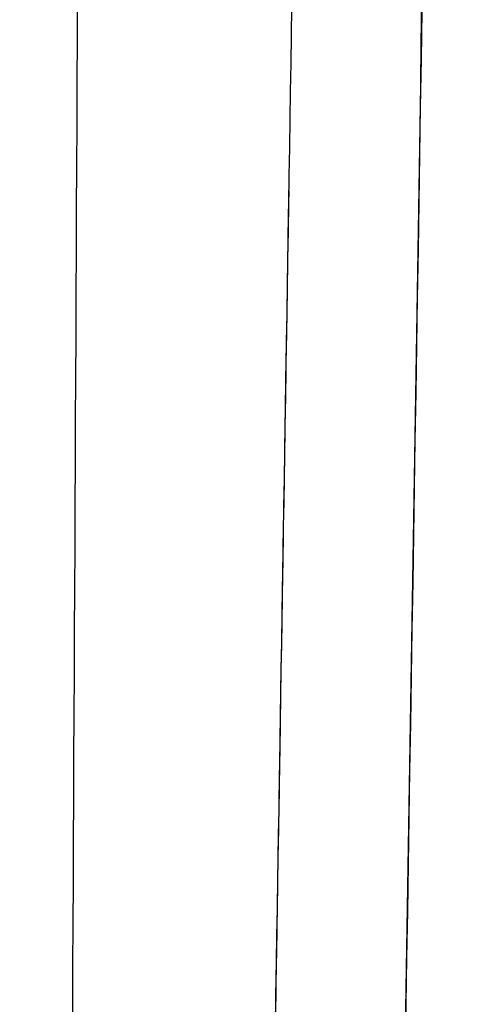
# Model space of a CAD drawing. Header units: millimetres. Extents: x -66 to 114, y 79 to 395.
# Tile 161 of 168: x 98.662 to 99.515, y 140.479 to 142.368. Entities that reach past the tile are written whole.
import ezdxf

# ---------------------------------------------------------------- set-up
doc = ezdxf.new("R2010")
doc.units = ezdxf.units.MM
doc.layers.add('Layer 01', color=7, linetype='Continuous', true_color=0x000000)

msp = doc.modelspace()

# ---------------------------------------------------------------- linework, layer by layer
at = {"layer": 'Layer 01'}
for points, knots in [([(99.22499044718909, 144.9732382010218, -33.64384764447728), (99.3187404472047, 151.225314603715, -33.64388553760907), (99.41249044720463, 155.6462270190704, -29.22302671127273), (99.5062404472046, 160.067139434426, -24.80216788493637), (99.59999044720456, 160.0671773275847, -18.55009148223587), (99.69374044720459, 160.0672152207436, -12.29801507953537), (99.7874904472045, 155.6463563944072, -7.877102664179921), (99.88124044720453, 151.2254975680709, -3.456190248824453), (99.97499044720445, 144.9734211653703, -3.456152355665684), (100.0687404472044, 138.7213447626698, -3.456114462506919), (100.1624904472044, 134.3004323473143, -7.876973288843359), (100.2562404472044, 129.8795199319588, -12.29783211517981), (100.3499904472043, 129.8794820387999, -18.54990851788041), (100.4437404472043, 129.8794441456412, -24.80198492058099), (100.5374904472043, 134.3003029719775, -29.22289733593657), (100.6312404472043, 138.721161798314, -33.64380975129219), (100.7249904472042, 144.9732382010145, -33.64384764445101), (100.8187404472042, 151.2253146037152, -33.64388553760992), (100.9124904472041, 155.6462270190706, -29.22302671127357), (101.0062404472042, 160.0671394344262, -24.80216788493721), (101.0999904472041, 160.067177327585, -18.55009148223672), (101.1937404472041, 160.0672152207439, -12.29801507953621), (101.287490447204, 155.6463563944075, -7.877102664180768), (101.381240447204, 151.2254975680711, -3.456190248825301), (101.474990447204, 144.9734211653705, -3.456152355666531), (101.568740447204, 138.72134476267, -3.456114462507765), (101.6624904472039, 134.3004323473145, -7.876973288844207), (101.7562404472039, 129.879519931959, -12.29783211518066), (101.8499904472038, 129.8794820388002, -18.54990851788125), (101.9437404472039, 129.8794441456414, -24.80198492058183), (102.0374904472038, 134.3003029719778, -29.22289733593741), (102.1312404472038, 138.7211617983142, -33.64380975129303), (102.2249904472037, 144.9732382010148, -33.64384764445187), (102.3187404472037, 151.2253146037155, -33.64388553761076), (102.4124904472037, 155.6462270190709, -29.22302671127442), (102.5062404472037, 160.0671394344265, -24.80216788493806), (102.5999904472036, 160.0671773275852, -18.55009148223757), (102.6937404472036, 160.0672152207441, -12.29801507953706), (102.7874904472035, 155.6463563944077, -7.877102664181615), (102.8812404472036, 151.2254975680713, -3.456190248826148), (102.9749904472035, 144.9734211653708, -3.456152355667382), (103.0687404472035, 138.7213447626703, -3.456114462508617), (103.1624904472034, 134.3004323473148, -7.876973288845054), (103.2562404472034, 129.8795199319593, -12.29783211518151), (103.3499904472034, 129.8794820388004, -18.54990851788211), (103.4437404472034, 129.8794441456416, -24.80198492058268), (103.5374904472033, 134.300302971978, -29.22289733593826), (103.6312404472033, 138.7211617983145, -33.64380975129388), (103.7249904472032, 144.973238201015, -33.64384764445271), (103.8187404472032, 151.2253146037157, -33.64388553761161), (103.9124904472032, 155.6462270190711, -29.22302671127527), (104.0062404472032, 160.0671394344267, -24.80216788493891), (104.0999904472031, 160.0671773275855, -18.55009148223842), (104.1937404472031, 160.0672152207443, -12.29801507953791), (104.287490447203, 155.6463563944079, -7.877102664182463), (104.381240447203, 151.2254975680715, -3.456190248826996), (104.474990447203, 144.973421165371, -3.456152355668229), (104.568740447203, 138.7213447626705, -3.456114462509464), (104.6624904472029, 134.300432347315, -7.876973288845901), (104.7562404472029, 129.8795199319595, -12.29783211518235), (104.8499904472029, 129.8794820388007, -18.54990851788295), (104.9437404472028, 129.8794441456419, -24.80198492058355), (105.0374904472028, 134.3003029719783, -29.22289733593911), (105.1312404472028, 138.7211617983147, -33.64380975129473), (105.2249904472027, 144.9732382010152, -33.64384764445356), (105.3187404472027, 151.225314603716, -33.64388553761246), (105.4124904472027, 155.6462270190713, -29.22302671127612), (105.5062404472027, 160.0671394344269, -24.80216788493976), (105.5999904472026, 160.0671773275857, -18.55009148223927), (105.6937404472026, 160.0672152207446, -12.29801507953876), (105.7874904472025, 155.6463563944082, -7.87710266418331), (105.8812404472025, 151.2254975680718, -3.456190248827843), (105.9749904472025, 144.9734211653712, -3.456152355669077), (106.0687404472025, 138.7213447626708, -3.456114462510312), (106.1624904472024, 134.3004323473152, -7.876973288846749), (106.2562404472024, 129.8795199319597, -12.2978321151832), (106.3499904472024, 129.8794820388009, -18.5499085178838), (106.4437404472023, 129.8794441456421, -24.8019849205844), (106.5374904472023, 134.3003029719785, -29.22289733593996), (106.6312404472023, 138.7211617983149, -33.64380975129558), (106.7249904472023, 144.9732382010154, -33.6438476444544), (106.8187404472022, 151.2253146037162, -33.64388553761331), (106.9124904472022, 155.6462270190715, -29.22302671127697), (107.0062404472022, 160.0671394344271, -24.80216788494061), (107.0999904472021, 160.0671773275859, -18.55009148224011), (107.1937404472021, 160.0672152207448, -12.2980150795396), (107.2874904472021, 155.6463563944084, -7.877102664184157), (107.3812404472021, 151.225497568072, -3.45619024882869), (107.474990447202, 144.9734211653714, -3.456152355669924), (107.568740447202, 138.721344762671, -3.456114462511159), (107.662490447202, 134.3004323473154, -7.876973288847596), (107.7562404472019, 129.87951993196, -12.29783211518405), (107.8499904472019, 129.8794820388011, -18.54990851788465), (107.9437404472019, 129.8794441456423, -24.80198492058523), (108.0374904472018, 134.3003029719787, -29.2228973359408), (108.1312404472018, 138.7211617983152, -33.64380975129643), (108.2249904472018, 144.9732382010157, -33.64384764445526), (108.3187404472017, 151.2253146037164, -33.64388553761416), (108.4124904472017, 155.6462270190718, -29.22302671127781), (108.5062404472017, 160.0671394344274, -24.80216788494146), (108.5999904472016, 160.0671773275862, -18.55009148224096), (108.6937404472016, 160.0672152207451, -12.29801507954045), (108.7874904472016, 155.6463563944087, -7.877102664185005), (108.8812404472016, 151.2254975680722, -3.456190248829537), (108.9749904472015, 144.9734211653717, -3.456152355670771), (109.0687404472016, 138.7213447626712, -3.456114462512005), (109.1624904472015, 134.3004323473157, -7.876973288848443), (109.2562404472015, 129.8795199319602, -12.2978321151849), (109.3499904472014, 129.8794820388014, -18.54990851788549), (109.4437404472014, 129.8794441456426, -24.80198492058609), (109.5374904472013, 134.300302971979, -29.22289733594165), (109.6312404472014, 138.7211617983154, -33.64380975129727), (109.7249904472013, 144.9732382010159, -33.6438476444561), (109.8187404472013, 151.2253146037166, -33.643885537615), (109.9124904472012, 155.646227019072, -29.22302671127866), (110.0062404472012, 160.0671394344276, -24.8021678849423), (110.0999904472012, 160.0671773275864, -18.55009148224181), (110.1937404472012, 160.0672152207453, -12.2980150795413), (110.2874904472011, 155.6463563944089, -7.877102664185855), (110.3812404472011, 151.2254975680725, -3.456190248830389), (110.474990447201, 144.9734211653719, -3.456152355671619), (110.5687404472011, 138.7213447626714, -3.456114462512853), (110.662490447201, 134.3004323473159, -7.876973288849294), (110.756240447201, 129.8795199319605, -12.29783211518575), (110.8499904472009, 129.8794820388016, -18.54990851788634), (110.943740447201, 129.8794441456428, -24.80198492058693), (111.0374904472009, 134.3003029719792, -29.2228973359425), (111.1312404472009, 138.7211617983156, -33.64380975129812), (111.2249904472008, 144.9732382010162, -33.64384764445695)], [-1, -1, -1, -0.9843750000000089, -0.9843750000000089, -0.9687500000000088, -0.9687500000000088, -0.9531250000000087, -0.9531250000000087, -0.9375000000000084, -0.9375000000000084, -0.9218750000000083, -0.9218750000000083, -0.9062500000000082, -0.9062500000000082, -0.8906250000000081, -0.8906250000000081, -0.875000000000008, -0.875000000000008, -0.8593750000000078, -0.8593750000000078, -0.8437500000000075, -0.8437500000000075, -0.8281250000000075, -0.8281250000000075, -0.8125000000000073, -0.8125000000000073, -0.7968750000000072, -0.7968750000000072, -0.7812500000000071, -0.7812500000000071, -0.7656250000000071, -0.7656250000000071, -0.7500000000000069, -0.7500000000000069, -0.7343750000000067, -0.7343750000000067, -0.7187500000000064, -0.7187500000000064, -0.7031250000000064, -0.7031250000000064, -0.6875000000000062, -0.6875000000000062, -0.6718750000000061, -0.6718750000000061, -0.656250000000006, -0.656250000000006, -0.640625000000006, -0.640625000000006, -0.6250000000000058, -0.6250000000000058, -0.6093750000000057, -0.6093750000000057, -0.5937500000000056, -0.5937500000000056, -0.5781250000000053, -0.5781250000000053, -0.5625000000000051, -0.5625000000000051, -0.5468750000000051, -0.5468750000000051, -0.531250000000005, -0.531250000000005, -0.5156250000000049, -0.5156250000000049, -0.5000000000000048, -0.5000000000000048, -0.4843750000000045, -0.4843750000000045, -0.4687500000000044, -0.4687500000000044, -0.4531250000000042, -0.4531250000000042, -0.4375000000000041, -0.4375000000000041, -0.421875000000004, -0.421875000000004, -0.4062500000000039, -0.4062500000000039, -0.3906250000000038, -0.3906250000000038, -0.3750000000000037, -0.3750000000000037, -0.3593750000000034, -0.3593750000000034, -0.3437500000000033, -0.3437500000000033, -0.3281250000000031, -0.3281250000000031, -0.3125000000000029, -0.3125000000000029, -0.2968750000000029, -0.2968750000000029, -0.2812500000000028, -0.2812500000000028, -0.2656250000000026, -0.2656250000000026, -0.2500000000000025, -0.2500000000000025, -0.2343750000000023, -0.2343750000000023, -0.2187500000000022, -0.2187500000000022, -0.203125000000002, -0.203125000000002, -0.1875000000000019, -0.1875000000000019, -0.1718750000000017, -0.1718750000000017, -0.1562500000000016, -0.1562500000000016, -0.1406250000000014, -0.1406250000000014, -0.1250000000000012, -0.1250000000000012, -0.1093750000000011, -0.1093750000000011, -0.09375000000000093, -0.09375000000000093, -0.07812500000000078, -0.07812500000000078, -0.06250000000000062, -0.06250000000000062, -0.04687500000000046, -0.04687500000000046, -0.03125000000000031, -0.03125000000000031, -0.01562500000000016, -0.01562500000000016, 0, 0, 0]), ([(111.3499904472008, 144.9732382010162, -33.64384764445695), (111.2562404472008, 138.7211617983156, -33.64380975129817), (111.1624904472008, 134.3003029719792, -29.2228973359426), (111.0687404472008, 129.8794441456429, -24.80198492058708), (110.9749904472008, 129.8794820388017, -18.54990851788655), (110.8812404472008, 129.8795199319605, -12.29783211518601), (110.7874904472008, 134.300432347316, -7.876973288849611), (110.6937404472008, 138.7213447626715, -3.456114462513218), (110.5999904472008, 144.9734211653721, -3.456152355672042), (110.5062404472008, 151.2254975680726, -3.456190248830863), (110.4124904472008, 155.646356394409, -7.877102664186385), (110.3187404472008, 160.0672152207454, -12.29801507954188), (110.2249904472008, 160.0671773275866, -18.55009148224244), (110.1312404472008, 160.0671394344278, -24.80216788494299), (110.0374904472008, 155.6462270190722, -29.2230267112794), (109.9437404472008, 151.2253146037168, -33.64388553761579), (109.8499904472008, 144.9732382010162, -33.64384764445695), (109.7562404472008, 138.7211617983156, -33.64380975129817), (109.6624904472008, 134.3003029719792, -29.2228973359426), (109.5687404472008, 129.8794441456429, -24.80198492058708), (109.4749904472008, 129.8794820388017, -18.54990851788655), (109.3812404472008, 129.8795199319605, -12.29783211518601), (109.2874904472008, 134.300432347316, -7.87697328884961), (109.1937404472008, 138.7213447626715, -3.456114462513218), (109.0999904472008, 144.9734211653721, -3.456152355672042), (109.0062404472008, 151.2254975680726, -3.456190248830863), (108.9124904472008, 155.646356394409, -7.877102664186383), (108.8187404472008, 160.0672152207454, -12.29801507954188), (108.7249904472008, 160.0671773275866, -18.55009148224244), (108.6312404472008, 160.0671394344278, -24.80216788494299), (108.5374904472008, 155.6462270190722, -29.2230267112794), (108.4437404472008, 151.2253146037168, -33.64388553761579), (108.3499904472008, 144.9732382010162, -33.64384764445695), (108.2562404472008, 138.7211617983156, -33.64380975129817), (108.1624904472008, 134.3003029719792, -29.2228973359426), (108.0687404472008, 129.8794441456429, -24.80198492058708), (107.9749904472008, 129.8794820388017, -18.54990851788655), (107.8812404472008, 129.8795199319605, -12.29783211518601), (107.7874904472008, 134.300432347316, -7.87697328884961), (107.6937404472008, 138.7213447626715, -3.456114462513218), (107.5999904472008, 144.973421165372, -3.456152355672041), (107.5062404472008, 151.2254975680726, -3.456190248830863), (107.4124904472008, 155.646356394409, -7.877102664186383), (107.3187404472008, 160.0672152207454, -12.29801507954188), (107.2249904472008, 160.0671773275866, -18.55009148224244), (107.1312404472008, 160.0671394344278, -24.80216788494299), (107.0374904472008, 155.6462270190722, -29.2230267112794), (106.9437404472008, 151.2253146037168, -33.64388553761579), (106.8499904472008, 144.9732382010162, -33.64384764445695), (106.7562404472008, 138.7211617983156, -33.64380975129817), (106.6624904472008, 134.3003029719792, -29.2228973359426), (106.5687404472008, 129.8794441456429, -24.80198492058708), (106.4749904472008, 129.8794820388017, -18.54990851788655), (106.3812404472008, 129.8795199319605, -12.29783211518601), (106.2874904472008, 134.300432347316, -7.87697328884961), (106.1937404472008, 138.7213447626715, -3.456114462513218), (106.0999904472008, 144.973421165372, -3.456152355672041), (106.0062404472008, 151.2254975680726, -3.456190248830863), (105.9124904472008, 155.646356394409, -7.877102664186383), (105.8187404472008, 160.0672152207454, -12.29801507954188), (105.7249904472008, 160.0671773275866, -18.55009148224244), (105.6312404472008, 160.0671394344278, -24.80216788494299), (105.5374904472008, 155.6462270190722, -29.2230267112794), (105.4437404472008, 151.2253146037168, -33.64388553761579), (105.3499904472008, 144.9732382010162, -33.64384764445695), (105.2562404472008, 138.7211617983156, -33.64380975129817), (105.1624904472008, 134.3003029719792, -29.2228973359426), (105.0687404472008, 129.8794441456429, -24.80198492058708), (104.9749904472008, 129.8794820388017, -18.54990851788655), (104.8812404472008, 129.8795199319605, -12.29783211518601), (104.7874904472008, 134.300432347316, -7.87697328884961), (104.6937404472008, 138.7213447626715, -3.456114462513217), (104.5999904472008, 144.973421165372, -3.456152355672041), (104.5062404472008, 151.2254975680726, -3.456190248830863), (104.4124904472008, 155.646356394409, -7.877102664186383), (104.3187404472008, 160.0672152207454, -12.29801507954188), (104.2249904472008, 160.0671773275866, -18.55009148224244), (104.1312404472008, 160.0671394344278, -24.80216788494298), (104.0374904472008, 155.6462270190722, -29.2230267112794), (103.9437404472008, 151.2253146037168, -33.64388553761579), (103.8499904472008, 144.9732382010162, -33.64384764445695), (103.7562404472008, 138.7211617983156, -33.64380975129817), (103.6624904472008, 134.3003029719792, -29.2228973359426), (103.5687404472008, 129.8794441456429, -24.80198492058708), (103.4749904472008, 129.8794820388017, -18.54990851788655), (103.3812404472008, 129.8795199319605, -12.29783211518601), (103.2874904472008, 134.300432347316, -7.87697328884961), (103.1937404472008, 138.7213447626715, -3.456114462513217), (103.0999904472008, 144.973421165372, -3.456152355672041), (103.0062404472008, 151.2254975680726, -3.456190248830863), (102.9124904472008, 155.646356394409, -7.877102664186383), (102.8187404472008, 160.0672152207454, -12.29801507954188), (102.7249904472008, 160.0671773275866, -18.55009148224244), (102.6312404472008, 160.0671394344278, -24.80216788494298), (102.5374904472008, 155.6462270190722, -29.2230267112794), (102.4437404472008, 151.2253146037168, -33.64388553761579), (102.3499904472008, 144.9732382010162, -33.64384764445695), (102.2562404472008, 138.7211617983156, -33.64380975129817), (102.1624904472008, 134.3003029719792, -29.2228973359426), (102.0687404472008, 129.8794441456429, -24.80198492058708), (101.9749904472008, 129.8794820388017, -18.54990851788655), (101.8812404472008, 129.8795199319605, -12.29783211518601), (101.7874904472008, 134.300432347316, -7.87697328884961), (101.6937404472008, 138.7213447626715, -3.456114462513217), (101.5999904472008, 144.973421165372, -3.456152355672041), (101.5062404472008, 151.2254975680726, -3.456190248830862), (101.4124904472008, 155.646356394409, -7.877102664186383), (101.3187404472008, 160.0672152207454, -12.29801507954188), (101.2249904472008, 160.0671773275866, -18.55009148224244), (101.1312404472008, 160.0671394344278, -24.80216788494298), (101.0374904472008, 155.6462270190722, -29.2230267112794), (100.9437404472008, 151.2253146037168, -33.64388553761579), (100.8499904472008, 144.9732382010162, -33.64384764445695), (100.7562404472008, 138.7211617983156, -33.64380975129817), (100.6624904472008, 134.3003029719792, -29.2228973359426), (100.5687404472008, 129.8794441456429, -24.80198492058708), (100.4749904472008, 129.8794820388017, -18.54990851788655), (100.3812404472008, 129.8795199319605, -12.29783211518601), (100.2874904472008, 134.300432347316, -7.87697328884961), (100.1937404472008, 138.7213447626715, -3.456114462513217), (100.0999904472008, 144.973421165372, -3.456152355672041), (100.0062404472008, 151.2254975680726, -3.456190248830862), (99.9124904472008, 155.646356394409, -7.877102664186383), (99.81874044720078, 160.0672152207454, -12.29801507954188), (99.7249904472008, 160.0671773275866, -18.55009148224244), (99.6312404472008, 160.0671394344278, -24.80216788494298), (99.5374904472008, 155.6462270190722, -29.2230267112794), (99.44374044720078, 151.2253146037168, -33.64388553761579), (99.3499904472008, 144.9732382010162, -33.64384764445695)], [0, 0, 0, 0.015625, 0.015625, 0.03125, 0.03125, 0.046875, 0.046875, 0.0625, 0.0625, 0.078125, 0.078125, 0.09375, 0.09375, 0.109375, 0.109375, 0.125, 0.125, 0.140625, 0.140625, 0.15625, 0.15625, 0.171875, 0.171875, 0.1875, 0.1875, 0.203125, 0.203125, 0.21875, 0.21875, 0.234375, 0.234375, 0.25, 0.25, 0.265625, 0.265625, 0.28125, 0.28125, 0.296875, 0.296875, 0.3125, 0.3125, 0.328125, 0.328125, 0.34375, 0.34375, 0.359375, 0.359375, 0.375, 0.375, 0.390625, 0.390625, 0.40625, 0.40625, 0.421875, 0.421875, 0.4375, 0.4375, 0.453125, 0.453125, 0.46875, 0.46875, 0.484375, 0.484375, 0.5, 0.5, 0.515625, 0.515625, 0.53125, 0.53125, 0.546875, 0.546875, 0.5625, 0.5625, 0.578125, 0.578125, 0.59375, 0.59375, 0.609375, 0.609375, 0.625, 0.625, 0.640625, 0.640625, 0.65625, 0.65625, 0.671875, 0.671875, 0.6875, 0.6875, 0.703125, 0.703125, 0.71875, 0.71875, 0.734375, 0.734375, 0.75, 0.75, 0.765625, 0.765625, 0.78125, 0.78125, 0.796875, 0.796875, 0.8125, 0.8125, 0.828125, 0.828125, 0.84375, 0.84375, 0.859375, 0.859375, 0.875, 0.875, 0.890625, 0.890625, 0.90625, 0.90625, 0.921875, 0.921875, 0.9375, 0.9375, 0.953125, 0.953125, 0.96875, 0.96875, 0.984375, 0.984375, 1, 1, 1]), ([(99.4749904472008, 144.9732382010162, -33.64384764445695), (99.56874044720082, 151.2253146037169, -33.64388553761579), (99.6624904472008, 155.6462270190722, -29.2230267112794), (99.75624044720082, 160.0671394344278, -24.80216788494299), (99.8499904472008, 160.0671773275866, -18.55009148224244), (99.9437404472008, 160.0672152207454, -12.29801507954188), (100.0374904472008, 155.646356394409, -7.877102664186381), (100.1312404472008, 151.2254975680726, -3.456190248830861), (100.2249904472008, 144.973421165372, -3.456152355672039), (100.3187404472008, 138.7213447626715, -3.45611446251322), (100.4124904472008, 134.300432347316, -7.876973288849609), (100.5062404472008, 129.8795199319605, -12.29783211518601), (100.5999904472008, 129.8794820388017, -18.54990851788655), (100.6937404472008, 129.8794441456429, -24.80198492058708), (100.7874904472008, 134.3003029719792, -29.2228973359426), (100.8812404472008, 138.7211617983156, -33.64380975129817), (100.9749904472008, 144.9732382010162, -33.64384764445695), (101.0687404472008, 151.2253146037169, -33.64388553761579), (101.1624904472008, 155.6462270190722, -29.2230267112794), (101.2562404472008, 160.0671394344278, -24.80216788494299), (101.3499904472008, 160.0671773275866, -18.55009148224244), (101.4437404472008, 160.0672152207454, -12.29801507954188), (101.5374904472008, 155.646356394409, -7.877102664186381), (101.6312404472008, 151.2254975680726, -3.456190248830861), (101.7249904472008, 144.973421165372, -3.456152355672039), (101.8187404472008, 138.7213447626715, -3.45611446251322), (101.9124904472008, 134.300432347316, -7.876973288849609), (102.0062404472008, 129.8795199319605, -12.29783211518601), (102.0999904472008, 129.8794820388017, -18.54990851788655), (102.1937404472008, 129.8794441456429, -24.80198492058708), (102.2874904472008, 134.3003029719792, -29.2228973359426), (102.3812404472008, 138.7211617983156, -33.64380975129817), (102.4749904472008, 144.9732382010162, -33.64384764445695), (102.5687404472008, 151.2253146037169, -33.64388553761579), (102.6624904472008, 155.6462270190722, -29.2230267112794), (102.7562404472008, 160.0671394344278, -24.80216788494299), (102.8499904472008, 160.0671773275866, -18.55009148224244), (102.9437404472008, 160.0672152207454, -12.29801507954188), (103.0374904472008, 155.646356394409, -7.877102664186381), (103.1312404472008, 151.2254975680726, -3.456190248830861), (103.2249904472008, 144.973421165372, -3.456152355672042), (103.3187404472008, 138.7213447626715, -3.456114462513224), (103.4124904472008, 134.300432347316, -7.876973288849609), (103.5062404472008, 129.8795199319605, -12.29783211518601), (103.5999904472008, 129.8794820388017, -18.54990851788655), (103.6937404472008, 129.8794441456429, -24.80198492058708), (103.7874904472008, 134.3003029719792, -29.2228973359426), (103.8812404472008, 138.7211617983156, -33.64380975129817), (103.9749904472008, 144.9732382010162, -33.64384764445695), (104.0687404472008, 151.2253146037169, -33.64388553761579), (104.1624904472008, 155.6462270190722, -29.2230267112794), (104.2562404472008, 160.0671394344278, -24.80216788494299), (104.3499904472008, 160.0671773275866, -18.55009148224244), (104.4437404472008, 160.0672152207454, -12.29801507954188), (104.5374904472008, 155.646356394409, -7.877102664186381), (104.6312404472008, 151.2254975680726, -3.456190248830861), (104.7249904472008, 144.973421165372, -3.456152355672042), (104.8187404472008, 138.7213447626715, -3.456114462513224), (104.9124904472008, 134.300432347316, -7.876973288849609), (105.0062404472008, 129.8795199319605, -12.29783211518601), (105.0999904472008, 129.8794820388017, -18.54990851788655), (105.1937404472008, 129.8794441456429, -24.80198492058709), (105.2874904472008, 134.3003029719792, -29.2228973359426), (105.3812404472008, 138.7211617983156, -33.64380975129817), (105.4749904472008, 144.9732382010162, -33.64384764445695), (105.5687404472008, 151.2253146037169, -33.64388553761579), (105.6624904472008, 155.6462270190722, -29.2230267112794), (105.7562404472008, 160.0671394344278, -24.80216788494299), (105.8499904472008, 160.0671773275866, -18.55009148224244), (105.9437404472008, 160.0672152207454, -12.29801507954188), (106.0374904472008, 155.646356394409, -7.877102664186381), (106.1312404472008, 151.2254975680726, -3.456190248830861), (106.2249904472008, 144.973421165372, -3.456152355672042), (106.3187404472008, 138.7213447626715, -3.456114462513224), (106.4124904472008, 134.300432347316, -7.876973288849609), (106.5062404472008, 129.8795199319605, -12.29783211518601), (106.5999904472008, 129.8794820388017, -18.54990851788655), (106.6937404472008, 129.8794441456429, -24.80198492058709), (106.7874904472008, 134.3003029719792, -29.2228973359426), (106.8812404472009, 138.7211617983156, -33.64380975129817), (106.9749904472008, 144.9732382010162, -33.64384764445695), (107.0687404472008, 151.2253146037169, -33.64388553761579), (107.1624904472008, 155.6462270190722, -29.2230267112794), (107.2562404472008, 160.0671394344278, -24.80216788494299), (107.3499904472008, 160.0671773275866, -18.55009148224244), (107.4437404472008, 160.0672152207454, -12.29801507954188), (107.5374904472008, 155.646356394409, -7.877102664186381), (107.6312404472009, 151.2254975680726, -3.456190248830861), (107.7249904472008, 144.973421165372, -3.456152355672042), (107.8187404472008, 138.7213447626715, -3.456114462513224), (107.9124904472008, 134.300432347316, -7.876973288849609), (108.0062404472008, 129.8795199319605, -12.29783211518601), (108.0999904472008, 129.8794820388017, -18.54990851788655), (108.1937404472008, 129.8794441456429, -24.80198492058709), (108.2874904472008, 134.3003029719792, -29.2228973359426), (108.3812404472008, 138.7211617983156, -33.64380975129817), (108.4749904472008, 144.9732382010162, -33.64384764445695), (108.5687404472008, 151.2253146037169, -33.64388553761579), (108.6624904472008, 155.6462270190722, -29.2230267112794), (108.7562404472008, 160.0671394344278, -24.80216788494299), (108.8499904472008, 160.0671773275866, -18.55009148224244), (108.9437404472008, 160.0672152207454, -12.29801507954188), (109.0374904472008, 155.646356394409, -7.877102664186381), (109.1312404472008, 151.2254975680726, -3.456190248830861), (109.2249904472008, 144.9734211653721, -3.456152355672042), (109.3187404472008, 138.7213447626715, -3.456114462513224), (109.4124904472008, 134.300432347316, -7.876973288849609), (109.5062404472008, 129.8795199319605, -12.29783211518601), (109.5999904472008, 129.8794820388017, -18.54990851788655), (109.6937404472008, 129.8794441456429, -24.80198492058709), (109.7874904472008, 134.3003029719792, -29.2228973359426), (109.8812404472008, 138.7211617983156, -33.64380975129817), (109.9749904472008, 144.9732382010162, -33.64384764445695), (110.0687404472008, 151.2253146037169, -33.64388553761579), (110.1624904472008, 155.6462270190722, -29.2230267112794), (110.2562404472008, 160.0671394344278, -24.80216788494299), (110.3499904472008, 160.0671773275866, -18.55009148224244), (110.4437404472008, 160.0672152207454, -12.29801507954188), (110.5374904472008, 155.646356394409, -7.877102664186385), (110.6312404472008, 151.2254975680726, -3.456190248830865), (110.7249904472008, 144.9734211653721, -3.456152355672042), (110.8187404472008, 138.7213447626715, -3.456114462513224), (110.9124904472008, 134.300432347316, -7.876973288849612), (111.0062404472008, 129.8795199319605, -12.29783211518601), (111.0999904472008, 129.8794820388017, -18.54990851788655), (111.1937404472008, 129.8794441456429, -24.80198492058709), (111.2874904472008, 134.3003029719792, -29.2228973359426), (111.3812404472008, 138.7211617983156, -33.64380975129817), (111.4749904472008, 144.9732382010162, -33.64384764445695)], [0, 0, 0, 12.50555850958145, 12.50555850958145, 25.01111701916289, 25.01111701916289, 37.51667552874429, 37.51667552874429, 50.02223403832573, 50.02223403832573, 62.52779254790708, 62.52779254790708, 75.03335105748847, 75.03335105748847, 87.53890956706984, 87.53890956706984, 100.0444680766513, 100.0444680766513, 112.5500265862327, 112.5500265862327, 125.0555850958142, 125.0555850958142, 137.5611436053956, 137.5611436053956, 150.066702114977, 150.066702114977, 162.5722606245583, 162.5722606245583, 175.0778191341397, 175.0778191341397, 187.5833776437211, 187.5833776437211, 200.0889361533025, 200.0889361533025, 212.594494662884, 212.594494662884, 225.1000531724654, 225.1000531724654, 237.6056116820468, 237.6056116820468, 250.1111701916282, 250.1111701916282, 262.6167287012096, 262.6167287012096, 275.1222872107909, 275.1222872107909, 287.6278457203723, 287.6278457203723, 300.1334042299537, 300.1334042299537, 312.6389627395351, 312.6389627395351, 325.1445212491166, 325.1445212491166, 337.650079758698, 337.650079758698, 350.1556382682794, 350.1556382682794, 362.6611967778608, 362.6611967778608, 375.1667552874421, 375.1667552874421, 387.6723137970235, 387.6723137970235, 400.1778723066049, 400.1778723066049, 412.6834308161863, 412.6834308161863, 425.1889893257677, 425.1889893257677, 437.6945478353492, 437.6945478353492, 450.2001063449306, 450.2001063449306, 462.705664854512, 462.705664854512, 475.2112233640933, 475.2112233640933, 487.7167818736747, 487.7167818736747, 500.2223403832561, 500.2223403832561, 512.7278988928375, 512.7278988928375, 525.2334574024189, 525.2334574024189, 537.7390159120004, 537.7390159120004, 550.2445744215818, 550.2445744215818, 562.7501329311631, 562.7501329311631, 575.2556914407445, 575.2556914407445, 587.7612499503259, 587.7612499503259, 600.2668084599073, 600.2668084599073, 612.7723669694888, 612.7723669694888, 625.2779254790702, 625.2779254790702, 637.7834839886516, 637.7834839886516, 650.289042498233, 650.289042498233, 662.7946010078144, 662.7946010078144, 675.3001595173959, 675.3001595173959, 687.8057180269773, 687.8057180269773, 700.3112765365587, 700.3112765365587, 712.8168350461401, 712.8168350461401, 725.3223935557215, 725.3223935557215, 737.827952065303, 737.827952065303, 750.3335105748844, 750.3335105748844, 762.8390690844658, 762.8390690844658, 775.3446275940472, 775.3446275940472, 787.8501861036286, 787.8501861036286, 800.35574461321, 800.35574461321, 800.35574461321])]:
    msp.add_rational_spline(points, [1, 0.923879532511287, 1, 0.923879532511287, 1, 0.923879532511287, 1, 0.923879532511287, 1, 0.923879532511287, 1, 0.923879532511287, 1, 0.923879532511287, 1, 0.923879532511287, 1, 0.923879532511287, 1, 0.923879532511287, 1, 0.923879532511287, 1, 0.923879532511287, 1, 0.923879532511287, 1, 0.923879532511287, 1, 0.923879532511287, 1, 0.923879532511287, 1, 0.923879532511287, 1, 0.923879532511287, 1, 0.923879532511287, 1, 0.923879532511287, 1, 0.923879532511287, 1, 0.923879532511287, 1, 0.923879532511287, 1, 0.923879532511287, 1, 0.923879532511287, 1, 0.923879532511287, 1, 0.923879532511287, 1, 0.923879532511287, 1, 0.923879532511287, 1, 0.923879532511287, 1, 0.923879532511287, 1, 0.923879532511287, 1, 0.923879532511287, 1, 0.923879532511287, 1, 0.923879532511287, 1, 0.923879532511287, 1, 0.923879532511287, 1, 0.923879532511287, 1, 0.923879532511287, 1, 0.923879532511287, 1, 0.923879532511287, 1, 0.923879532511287, 1, 0.923879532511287, 1, 0.923879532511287, 1, 0.923879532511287, 1, 0.923879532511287, 1, 0.923879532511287, 1, 0.923879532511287, 1, 0.923879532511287, 1, 0.923879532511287, 1, 0.923879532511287, 1, 0.923879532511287, 1, 0.923879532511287, 1, 0.923879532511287, 1, 0.923879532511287, 1, 0.923879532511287, 1, 0.923879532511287, 1, 0.923879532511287, 1, 0.923879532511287, 1, 0.923879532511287, 1, 0.923879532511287, 1, 0.923879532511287, 1, 0.923879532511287, 1, 0.923879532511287, 1], degree=2, knots=knots, dxfattribs=at)
for points, knots in [([(98.78499113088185, 144.9733056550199, -34.4059500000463), (98.77667864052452, 143.203495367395, -34.40594731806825), (98.76836615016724, 141.4340544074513, -34.10689266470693), (98.75174116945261, 138.0910323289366, -32.94365700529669), (98.74342867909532, 136.5181479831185, -32.07971844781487), (98.7268036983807, 133.7430790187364, -29.88246878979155), (98.71849120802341, 132.541472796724, -28.54961565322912), (98.70186622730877, 130.6426213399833, -25.56243019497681), (98.69355373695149, 129.9457718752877, -23.90872048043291), (98.67692875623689, 129.1340690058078, -20.46342625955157), (98.66861626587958, 129.019384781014, -18.67255984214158), (98.65199128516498, 129.3849973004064, -15.15187222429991), (98.64367879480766, 129.8652178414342, -13.42278482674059), (98.62705381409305, 131.3675322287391, -10.21779414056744), (98.61874132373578, 132.389312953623, -8.742558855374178), (98.60211634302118, 134.8614468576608, -6.209286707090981), (98.59380385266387, 136.3112847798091, -5.151777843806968), (98.58549136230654, 137.8950194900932, -4.361833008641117)], [0, 0, 0, 0, 5.334213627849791, 5.334213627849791, 10.66842725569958, 10.66842725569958, 16.00264088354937, 16.00264088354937, 21.33685451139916, 21.33685451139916, 26.67106813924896, 26.67106813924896, 32.00528176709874, 32.00528176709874, 37.33949539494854, 37.33949539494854, 42.67370902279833, 42.67370902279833, 42.67370902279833, 42.67370902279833]), ([(99.22499044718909, 144.9732382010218, -33.64384764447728), (99.20548384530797, 143.7399339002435, -33.66708723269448), (99.18673538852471, 142.5501669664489, -33.53677444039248), (99.15074877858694, 140.317222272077, -33.04526243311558), (99.13351016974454, 139.2738396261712, -32.68349980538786), (99.10054215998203, 137.3651329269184, -31.7984739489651), (99.08481317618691, 136.4991748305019, -31.27672331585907), (99.05486525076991, 134.9499814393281, -30.14414484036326), (99.0406463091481, 134.2666834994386, -29.53298923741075), (99.01371846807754, 133.0735986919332, -28.27713749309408), (99.00100956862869, 132.5631178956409, -27.63307562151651), (98.9771018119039, 131.6914084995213, -26.35920981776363), (98.96590295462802, 131.3300972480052, -25.72929591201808), (98.94501528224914, 130.7302237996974, -24.5163286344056), (98.93532646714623, 130.4917311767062, -23.93309605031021), (98.921925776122, 130.2040316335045, -23.11078729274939), (98.91764763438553, 130.1198164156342, -22.84535233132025), (98.91151355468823, 130.0084298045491, -22.46172692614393), (98.90951605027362, 129.9737916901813, -22.33626890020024), (98.90659057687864, 129.9252602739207, -22.1518642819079), (98.90514553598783, 129.9018511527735, -22.06060724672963), (98.90349062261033, 129.8759732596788, -21.95582586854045), (98.90267090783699, 129.8633843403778, -21.90386009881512), (98.9022629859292, 129.8571763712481, -21.87798389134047), (98.90205950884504, 129.8540938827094, -21.86507251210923), (98.90197240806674, 129.8527774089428, -21.85954479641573), (98.90191436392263, 129.8519007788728, -21.85586092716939), (98.90186409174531, 129.8511423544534, -21.85267008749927), (98.9008659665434, 129.8360909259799, -21.78931593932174), (98.8970077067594, 129.775871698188, -21.54864178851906), (98.88691850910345, 129.656425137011, -20.91233887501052), (98.88283847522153, 129.6123550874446, -20.65422601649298), (98.8756429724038, 129.5502388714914, -20.19667508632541), (98.8730652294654, 129.5302373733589, -20.03243074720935), (98.86892975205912, 129.5029459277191, -19.76837223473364), (98.86679479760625, 129.4899816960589, -19.63192105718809), (98.86418638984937, 129.4764518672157, -19.46498180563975), (98.86285277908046, 129.4701391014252, -19.37957596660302), (98.86217862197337, 129.4671025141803, -19.33638908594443), (98.86183970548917, 129.4656150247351, -19.31467467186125), (98.86169406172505, 129.4649842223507, -19.30534257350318), (98.86159687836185, 129.4645651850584, -19.29911541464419), (98.8615169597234, 129.4642227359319, -19.29399434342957), (98.85704618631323, 129.4451182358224, -19.00750938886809), (98.85152804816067, 129.4287225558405, -18.6488404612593), (98.84165369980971, 129.4308995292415, -18.00107615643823), (98.83809606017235, 129.4361795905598, -17.76688581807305), (98.8323603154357, 129.4546140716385, -17.38858860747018), (98.83038185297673, 129.4625171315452, -17.25799097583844), (98.82731433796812, 129.4775216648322, -17.05543189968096), (98.82575562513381, 129.4858119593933, -16.95248712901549), (98.82389345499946, 129.4969808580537, -16.82949421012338), (98.82295145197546, 129.502954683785, -16.76727840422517), (98.82247772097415, 129.5060408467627, -16.73599109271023), (98.8222741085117, 129.5073849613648, -16.7225438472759), (98.82213823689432, 129.5082858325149, -16.71357048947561), (98.82205026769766, 129.5088722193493, -16.70776079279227), (98.81584570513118, 129.5503699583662, -16.29799877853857), (98.80945844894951, 129.6085830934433, -15.8814499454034), (98.79953137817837, 129.7254612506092, -15.24421261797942), (98.79616465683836, 129.7693467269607, -15.02973988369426), (98.7910280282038, 129.8430239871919, -14.70531687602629), (98.78843807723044, 129.8818249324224, -14.54242761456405), (98.78537860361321, 129.9306278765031, -14.35129424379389), (98.78383940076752, 129.9559258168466, -14.25546545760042), (98.78306743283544, 129.9688004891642, -14.20748704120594), (98.78273608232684, 129.9743667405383, -14.18691130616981), (98.78251506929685, 129.9780883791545, -14.17319115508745), (98.78242227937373, 129.9796538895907, -14.16743225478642), (98.77407679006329, 130.1208562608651, -13.6496595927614), (98.76665738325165, 130.272857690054, -13.19349118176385), (98.75672480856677, 130.5002817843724, -12.58685308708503), (98.75361337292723, 130.5760473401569, -12.39755018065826), (98.74924535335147, 130.6875364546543, -12.13242888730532), (98.74713612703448, 130.7427450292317, -12.004574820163), (98.74480623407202, 130.8058055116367, -11.86352202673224), (98.7436740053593, 130.8369505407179, -11.79500712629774), (98.74311607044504, 130.8524208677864, -11.7612505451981), (98.74283914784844, 130.8601297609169, -11.74449722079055), (98.74270119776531, 130.8639775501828, -11.73615176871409), (98.74264218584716, 130.8656251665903, -11.73258183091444), (98.74260286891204, 130.8667232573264, -11.730203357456), (98.74260467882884, 130.8666724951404, -11.73031284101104), (98.73204446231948, 131.1618041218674, -11.09148033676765), (98.72353509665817, 131.4402911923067, -10.59654564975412), (98.71378568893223, 131.7740034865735, -10.04103029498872), (98.7110383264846, 131.8715972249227, -9.887009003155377), (98.70767094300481, 131.9928989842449, -9.70012117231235), (98.70667409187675, 132.0291703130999, -9.645189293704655), (98.70536723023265, 132.0769238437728, -9.573587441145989), (98.70476090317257, 132.0991389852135, -9.540486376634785), (98.70413595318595, 132.1220772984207, -9.506548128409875), (98.70384408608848, 132.132794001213, -9.490744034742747), (98.70370330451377, 132.1379633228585, -9.483132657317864), (98.7036440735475, 132.140138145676, -9.479932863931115), (98.70360483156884, 132.1415789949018, -9.477813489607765), (98.70361759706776, 132.1411103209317, -9.478502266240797), (98.69695610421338, 132.38569033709, -9.11892478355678), (98.68702064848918, 132.7718811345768, -8.598531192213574), (98.67539310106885, 133.2588761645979, -8.020312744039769), (98.66957028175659, 133.5111912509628, -7.738806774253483), (98.66665661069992, 133.6395166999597, -7.600001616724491), (98.6651992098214, 133.7042168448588, -7.531091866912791), (98.66447036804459, 133.7367007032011, -7.496760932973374), (98.66410591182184, 133.7529760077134, -7.479626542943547), (98.6639236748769, 133.7611219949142, -7.471067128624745), (98.66384557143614, 133.7646149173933, -7.467400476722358), (98.66379350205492, 133.7669439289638, -7.46495641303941), (98.66374194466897, 133.7692505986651, -7.462536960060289), (98.66361019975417, 133.7751453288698, -7.45635501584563), (98.66030843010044, 133.92403557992, -7.294276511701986), (98.65059996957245, 134.390469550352, -6.845138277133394), (98.64657118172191, 134.587044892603, -6.661638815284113), (98.63933904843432, 134.9515332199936, -6.344891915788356), (98.63673017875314, 135.084659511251, -6.232437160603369), (98.63251963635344, 135.3029821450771, -6.055028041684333), (98.63106658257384, 135.3788629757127, -5.994440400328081), (98.62881269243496, 135.4975007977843, -5.901610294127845), (98.62766716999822, 135.5580239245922, -5.854708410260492), (98.62629821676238, 135.6307765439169, -5.799191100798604), (98.6256056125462, 135.6676928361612, -5.771239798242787), (98.62525727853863, 135.6862865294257, -5.757216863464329), (98.6251075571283, 135.6942843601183, -5.751196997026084), (98.62500764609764, 135.6996227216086, -5.74718153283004), (98.62492918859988, 135.703816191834, -5.744030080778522), (98.6138490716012, 136.2961291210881, -5.299086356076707), (98.60072522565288, 137.0182512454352, -4.819669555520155), (98.58549136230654, 137.8950194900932, -4.361833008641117)], [0, 0, 0, 0, 2.593942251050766, 2.593942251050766, 5.187884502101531, 5.187884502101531, 7.781826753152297, 7.781826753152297, 10.37576900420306, 10.37576900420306, 12.96971125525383, 12.96971125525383, 15.56365350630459, 15.56365350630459, 18.15759575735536, 18.15759575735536, 19.45456688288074, 19.45456688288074, 20.10305244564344, 20.10305244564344, 20.42729522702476, 20.58941661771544, 20.67047731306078, 20.71100766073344, 20.73127283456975, 20.7414054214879, 20.7414054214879, 20.75153800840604, 20.75153800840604, 22.04850913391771, 22.04850913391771, 22.69699469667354, 22.69699469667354, 23.02123747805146, 23.02123747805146, 23.18335886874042, 23.2644195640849, 23.30494991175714, 23.32521508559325, 23.33534767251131, 23.34041396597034, 23.34041396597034, 23.34548025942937, 23.34548025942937, 24.6424513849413, 24.6424513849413, 25.29093694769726, 25.29093694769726, 25.61517972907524, 25.61517972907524, 25.77730111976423, 25.85836181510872, 25.89889216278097, 25.91915733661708, 25.92928992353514, 25.92928992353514, 25.9394225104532, 25.9394225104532, 27.23639363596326, 27.23639363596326, 27.8848791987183, 27.8848791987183, 28.20912198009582, 28.37124337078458, 28.45230406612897, 28.49283441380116, 28.51309958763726, 28.51309958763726, 28.53336476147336, 28.53336476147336, 29.83033588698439, 29.83033588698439, 30.47882144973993, 30.47882144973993, 30.80306423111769, 30.9651856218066, 31.04624631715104, 31.08677666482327, 31.1070418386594, 31.11717442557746, 31.12224071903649, 31.12224071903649, 31.12730701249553, 31.12730701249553, 32.42427813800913, 32.42427813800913, 33.07276370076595, 33.07276370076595, 33.39700648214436, 33.39700648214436, 33.55912787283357, 33.64018856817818, 33.68071891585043, 33.70098408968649, 33.71111667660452, 33.71111667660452, 33.72124926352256, 33.72124926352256, 35.01822038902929, 35.66670595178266, 35.99094873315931, 36.15307012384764, 36.2341308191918, 36.27466116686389, 36.29492634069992, 36.30505892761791, 36.31012522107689, 36.31012522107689, 36.31519151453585, 36.31519151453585, 37.61216263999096, 37.61216263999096, 38.26064820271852, 38.26064820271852, 38.58489098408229, 38.58489098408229, 38.74701237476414, 38.74701237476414, 38.82807307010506, 38.86860341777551, 38.88886859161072, 38.89900117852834, 38.90406747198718, 38.90406747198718, 38.909133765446, 38.909133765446, 41.50307601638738, 41.50307601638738, 41.50307601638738, 41.50307601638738]), ([(98.83507876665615, 137.9086201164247, -4.354894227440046), (98.880075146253, 136.3236204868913, -5.143726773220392), (98.92507152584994, 134.8722927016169, -6.200316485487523), (99.01506428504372, 132.3971359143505, -8.732414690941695), (99.06006066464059, 131.3738235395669, -10.20739467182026), (99.15005342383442, 129.8686541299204, -13.41245122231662), (99.19504980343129, 129.3871112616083, -15.14185881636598), (99.28504256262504, 129.0192478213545, -18.66359119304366), (99.33003894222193, 129.1330040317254, -20.45518090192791), (99.42003170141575, 129.943339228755, -23.90210406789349), (99.46502808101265, 130.6397490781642, -25.55671806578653), (99.55502084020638, 132.538203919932, -28.54566297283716), (99.60001721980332, 133.7398526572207, -29.87937001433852), (99.69000997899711, 136.5153899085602, -32.07807768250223), (99.73500635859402, 138.0886990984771, -32.94261938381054), (99.82499911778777, 141.4327827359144, -34.10667568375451), (99.86999549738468, 143.2028591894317, -34.40594731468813), (99.91499187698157, 144.973305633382, -34.40595000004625)], [0, 0, 0, 0, 5.337797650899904, 5.337797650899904, 10.67559530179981, 10.67559530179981, 16.01339295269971, 16.01339295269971, 21.35119060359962, 21.35119060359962, 26.68898825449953, 26.68898825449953, 32.02678590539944, 32.02678590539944, 37.36458355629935, 37.36458355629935, 42.70238120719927, 42.70238120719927, 42.70238120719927, 42.70238120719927]), ([(98.83507876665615, 137.9086201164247, -4.354894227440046), (98.84791545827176, 137.1397368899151, -4.755385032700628), (98.86086947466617, 136.4049369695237, -5.218072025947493), (98.8804764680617, 135.3683695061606, -5.995918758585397), (98.89032395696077, 134.8664254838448, -6.405704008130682), (98.90023743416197, 134.3913586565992, -6.844579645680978), (98.90686108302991, 134.0808832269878, -7.143383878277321), (98.91014565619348, 133.9303111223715, -7.29428009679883), (98.92022887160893, 133.4790569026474, -7.765629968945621), (98.92682208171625, 133.1924261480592, -8.09142106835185), (98.93651849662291, 132.7848210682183, -8.595329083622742), (98.94131835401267, 132.5866030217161, -8.851089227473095), (98.94683357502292, 132.3653393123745, -9.155682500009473), (98.94957003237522, 132.2572317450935, -9.309474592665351), (98.95093297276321, 132.2038123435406, -9.386737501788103), (98.95161312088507, 132.1772616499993, -9.425459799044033), (98.951952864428, 132.1640261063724, -9.444843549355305), (98.95212265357, 132.1574182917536, -9.454541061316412), (98.95219540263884, 132.1545885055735, -9.458698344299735), (98.95224389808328, 132.1527024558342, -9.46147013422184), (98.95228877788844, 132.1509574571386, -9.464035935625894), (98.95321648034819, 132.1148902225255, -9.51707825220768), (98.95699841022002, 131.9725153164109, -9.720800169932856), (98.96695806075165, 131.63294473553, -10.27318416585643), (98.9709924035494, 131.4992763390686, -10.49876123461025), (98.97811560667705, 131.2773298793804, -10.90390835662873), (98.98066862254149, 131.1998109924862, -11.05009744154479), (98.98476606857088, 131.0797401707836, -11.28671630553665), (98.9868817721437, 131.0187604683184, -11.40935973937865), (98.98946730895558, 130.9463375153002, -11.56016449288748), (98.99078938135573, 130.9098558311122, -11.63751381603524), (98.99145774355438, 130.8915537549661, -11.67667728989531), (98.9917937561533, 130.8823882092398, -11.69638148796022), (98.99196222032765, 130.8778019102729, -11.706264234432), (98.99203451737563, 130.8758356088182, -11.71050626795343), (98.99208273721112, 130.874524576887, -11.71333575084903), (98.99212538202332, 130.8733656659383, -11.71583832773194), (98.99500214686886, 130.7952014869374, -11.88466510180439), (98.99970937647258, 130.6670019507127, -12.16624302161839), (99.00952432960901, 130.4302808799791, -12.76985041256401), (99.0132549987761, 130.3442425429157, -13.00133717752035), (99.01953952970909, 130.2108062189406, -13.39572927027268), (99.02174912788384, 130.1656152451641, -13.53505336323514), (99.0252356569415, 130.0977128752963, -13.75602695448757), (99.02702195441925, 130.0637344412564, -13.8695102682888), (99.02918127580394, 130.0242721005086, -14.00718982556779), (99.0302797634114, 130.0046154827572, -14.07735454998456), (99.03083371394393, 129.9948095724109, -14.1127686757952), (99.03107212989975, 129.9906122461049, -14.1280173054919), (99.03123129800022, 129.9878152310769, -14.13819887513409), (99.03133740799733, 129.9859548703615, -14.14498768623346), (99.03822527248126, 129.8653620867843, -14.58571441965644), (99.04495113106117, 129.7674721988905, -15.01779478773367), (99.05487700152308, 129.6499632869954, -15.65495146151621), (99.05815847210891, 129.615684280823, -15.86551591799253), (99.06303994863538, 129.5711399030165, -16.17829584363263), (99.06547050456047, 129.550586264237, -16.33391988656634), (99.06828833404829, 129.5295147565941, -16.51407454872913), (99.06949215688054, 129.52109662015, -16.59097554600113), (99.07029385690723, 129.5156194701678, -16.64217366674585), (99.07067178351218, 129.5130948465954, -16.66630214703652), (99.0846143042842, 129.4223217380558, -17.55616233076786), (99.09800365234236, 129.4068093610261, -18.42494467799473), (99.11789166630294, 129.4922505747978, -19.71864459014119), (99.12778667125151, 129.5620185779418, -20.36313488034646), (99.13924509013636, 129.6901058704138, -21.10697543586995), (99.14495286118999, 129.7657415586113, -21.47638834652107), (99.14780138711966, 129.8064474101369, -21.66040652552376), (99.1492243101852, 129.8275199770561, -21.75223567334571), (99.14993543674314, 129.838235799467, -21.79810440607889), (99.15029091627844, 129.8436385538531, -21.82102719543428), (99.15046863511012, 129.8463511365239, -21.83248568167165), (99.1505447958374, 129.8475160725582, -21.8373958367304), (99.15059556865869, 129.8482932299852, -21.84066913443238), (99.15064260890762, 129.8490139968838, -21.84370169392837), (99.15112391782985, 129.8563915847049, -21.87473001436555), (99.15305424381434, 129.8842548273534, -21.99550683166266), (99.15812885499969, 129.9664826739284, -22.3090163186), (99.16018357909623, 130.0007799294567, -22.43553574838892), (99.1638104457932, 130.0650640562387, -22.65753375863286), (99.16511019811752, 130.0886406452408, -22.73689900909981), (99.1671960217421, 130.1276192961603, -22.86385477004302), (99.16827298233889, 130.1480128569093, -22.92930915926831), (99.16958902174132, 130.1734815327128, -23.00909543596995), (99.1702619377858, 130.1866472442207, -23.04983935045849), (99.17060211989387, 130.1933395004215, -23.07042337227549), (99.17074871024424, 130.1962312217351, -23.07929046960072), (99.1708466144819, 130.1981643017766, -23.08521194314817), (99.17091363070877, 130.1994890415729, -23.08926467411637), (99.17493249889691, 130.2789850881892, -23.33228154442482), (99.17861533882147, 130.357898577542, -23.55351125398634), (99.18368228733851, 130.4725878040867, -23.85649755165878), (99.18529505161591, 130.5102113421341, -23.95268460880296), (99.18759987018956, 130.5653346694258, -24.08988396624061), (99.18872369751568, 130.5925689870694, -24.15671336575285), (99.18998481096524, 130.6236881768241, -24.23161177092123), (99.19060286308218, 130.6390745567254, -24.26829724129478), (99.1909087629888, 130.6467232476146, -24.28644948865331), (99.19106093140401, 130.6505363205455, -24.29547804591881), (99.19112597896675, 130.6521680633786, -24.29933724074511), (99.19116930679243, 130.6532553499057, -24.30190777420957), (99.19121089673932, 130.6542995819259, -24.30437512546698), (99.19164318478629, 130.6651554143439, -24.33002061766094), (99.1952050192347, 130.7513964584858, -24.54380773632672), (99.2052446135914, 131.0308946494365, -25.12891383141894), (99.20937395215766, 131.1497669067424, -25.36769597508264), (99.21674217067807, 131.3767598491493, -25.78548466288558), (99.21939394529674, 131.4605728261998, -25.93465252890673), (99.2236651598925, 131.6000590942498, -26.1721888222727), (99.22587415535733, 131.6732465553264, -26.29439937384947), (99.228579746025, 131.7650227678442, -26.4427256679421), (99.22996464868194, 131.8125556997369, -26.5182876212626), (99.23066512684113, 131.8367392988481, -26.55641343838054), (99.23096705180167, 131.8471937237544, -26.57282643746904), (99.23116871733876, 131.8541834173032, -26.58378468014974), (99.23128776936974, 131.8583143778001, -26.5902507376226), (99.24201887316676, 132.2309804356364, -27.17288184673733), (99.25168612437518, 132.6041307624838, -27.6722962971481), (99.26905929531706, 133.3151867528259, -28.53401231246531), (99.27676521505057, 133.6531942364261, -28.89644939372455), (99.29021572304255, 134.2646969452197, -29.5059774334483), (99.29596031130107, 134.5382594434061, -29.7531461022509), (99.30310619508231, 134.8853506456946, -30.05205342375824), (99.30524298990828, 134.9905832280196, -30.13968347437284), (99.30808043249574, 135.1314770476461, -30.25456327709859), (99.30896495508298, 135.1756196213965, -30.29009268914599), (99.3101998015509, 135.2374754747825, -30.33939349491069), (99.31079424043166, 135.2673142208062, -30.36304526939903), (99.31144752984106, 135.3001959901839, -30.388921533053), (99.3117641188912, 135.3161515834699, -30.40143381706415), (99.31191989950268, 135.3240077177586, -30.40758393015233), (99.31198612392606, 135.3273485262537, -30.41019701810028), (99.31203015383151, 135.3295699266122, -30.41193404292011), (99.31202097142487, 135.3291064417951, -30.41157207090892), (99.33922677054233, 136.7019843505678, -31.48448521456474), (99.36638008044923, 138.2508879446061, -32.31798957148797), (99.42068408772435, 141.528987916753, -33.41190135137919), (99.4478342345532, 143.2562858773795, -33.6762008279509), (99.4749904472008, 144.9732382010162, -33.64384764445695)], [0, 0, 0, 0, 2.596470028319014, 2.596470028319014, 3.894705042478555, 4.543822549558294, 4.543822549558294, 5.192940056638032, 5.192940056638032, 6.491175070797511, 6.491175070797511, 7.14029257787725, 7.464851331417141, 7.627130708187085, 7.708270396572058, 7.748840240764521, 7.769125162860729, 7.779267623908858, 7.784338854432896, 7.784338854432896, 7.789410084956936, 7.789410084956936, 9.087645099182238, 9.087645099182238, 9.73676260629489, 9.73676260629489, 10.06132135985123, 10.06132135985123, 10.2236007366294, 10.30474042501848, 10.34531026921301, 10.36559519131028, 10.37573765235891, 10.38080888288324, 10.3833444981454, 10.3833444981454, 10.38588011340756, 10.38588011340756, 11.68411512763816, 11.68411512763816, 12.33323263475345, 12.33323263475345, 12.65779138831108, 12.65779138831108, 12.8200707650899, 12.9012104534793, 12.94178029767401, 12.96206521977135, 12.97220768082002, 12.97220768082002, 12.98235014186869, 12.98235014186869, 14.28058515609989, 14.28058515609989, 14.9297026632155, 14.9297026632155, 15.25426141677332, 15.41654079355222, 15.49768048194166, 15.49768048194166, 15.57882017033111, 15.57882017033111, 18.1752901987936, 18.1752901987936, 19.47352521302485, 20.12264272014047, 20.44720147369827, 20.60948085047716, 20.69062053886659, 20.73119038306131, 20.75147530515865, 20.76161776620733, 20.76668899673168, 20.76668899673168, 20.77176022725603, 20.77176022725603, 21.42087773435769, 21.42087773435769, 21.74543648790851, 21.74543648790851, 21.90771586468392, 21.90771586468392, 21.98885555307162, 22.02942539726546, 22.04971031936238, 22.05985278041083, 22.06492401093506, 22.06492401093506, 22.06999524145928, 22.06999524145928, 22.71911274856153, 22.71911274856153, 23.04367150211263, 23.04367150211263, 23.2059508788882, 23.28709056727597, 23.32766041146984, 23.34794533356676, 23.35808779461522, 23.36315902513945, 23.36315902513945, 23.36823025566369, 23.36823025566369, 24.66646526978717, 24.66646526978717, 25.3155827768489, 25.3155827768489, 25.64014153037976, 25.64014153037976, 25.80242090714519, 25.88356059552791, 25.92413043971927, 25.94441536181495, 25.95455782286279, 25.95455782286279, 25.96470028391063, 25.96470028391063, 27.26293529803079, 27.26293529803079, 28.56117031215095, 28.56117031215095, 29.8594053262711, 29.8594053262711, 30.50852283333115, 30.50852283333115, 30.83308158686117, 30.83308158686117, 30.99536096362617, 31.07650065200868, 31.11707049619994, 31.13735541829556, 31.14749787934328, 31.14749787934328, 31.15764034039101, 31.15764034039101, 36.35058039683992, 36.35058039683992, 41.54352045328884, 41.54352045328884, 41.54352045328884, 41.54352045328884]), ([(99.47499044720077, 144.9732382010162, -33.64384764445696), (99.44373642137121, 142.9972034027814, -33.68108276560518), (99.41249044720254, 141.0074651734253, -33.32538270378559), (99.358182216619, 137.7869573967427, -32.06143663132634), (99.3351239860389, 136.4949172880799, -31.32272553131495), (99.31206575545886, 135.3313663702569, -30.41333820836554)], [7.993605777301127e-15, 7.993605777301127e-15, 7.993605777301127e-15, 7.993605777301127e-15, 6.143650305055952, 6.143650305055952, 10.67682487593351, 10.67682487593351, 10.67682487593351, 10.67682487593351]), ([(99.17846104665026, 142.03938272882, -33.41154207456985), (99.16272083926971, 141.0558447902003, -33.23648783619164), (99.14698115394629, 140.0877556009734, -32.96442617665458), (99.09999044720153, 137.301180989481, -31.87078496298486), (99.06874044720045, 135.5863925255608, -30.77234690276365), (99.00624044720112, 132.6982001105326, -27.989457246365), (98.97499044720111, 131.5260151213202, -26.30601800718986), (98.92811544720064, 130.3150880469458, -23.52851168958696), (98.91249044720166, 130.0019356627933, -22.5612389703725), (98.88309260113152, 129.5955808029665, -20.69787932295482), (98.86931975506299, 129.4807172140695, -19.80698304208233), (98.855546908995, 129.4434119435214, -18.91142626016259)], [3.703554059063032, 3.703554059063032, 3.703554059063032, 3.703554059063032, 6.94058054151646, 6.94058054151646, 13.36704405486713, 13.36704405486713, 19.79350756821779, 19.79350756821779, 23.00673932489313, 23.00673932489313, 25.83908149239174, 25.83908149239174, 25.83908149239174, 25.83908149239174])]:
    msp.add_open_spline(points, degree=3, knots=knots, dxfattribs=at)

doc.saveas('drawing.dxf')
